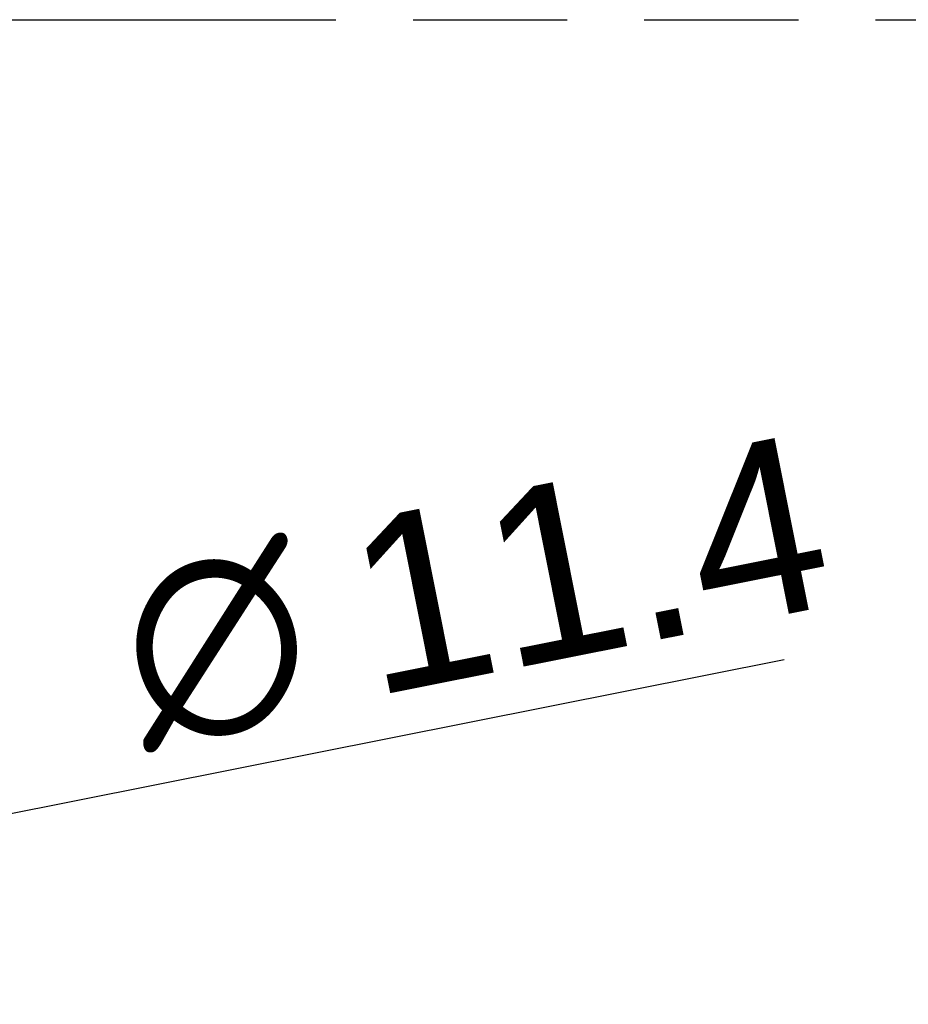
# Model space of a CAD drawing. Header units: millimetres. Extents: x 0 to 210, y 0 to 297.
# Tile 6 of 20: x 86 to 97, y 170 to 183. Entities that reach past the tile are written whole.
import ezdxf

# ---------------------------------------------------------------- set-up
doc = ezdxf.new("R2010")
doc.units = ezdxf.units.MM
doc.header["$LTSCALE"] = 19.36
doc.linetypes.add('PHANTOM', pattern=[0.8, 0.45, -0.05, 0.1, -0.05, 0.1, -0.05])
doc.layers.add('DEFAULT_3', color=7, linetype='PHANTOM')
doc.layers.add('Z_DIM_2D', color=7, linetype='CONTINUOUS')
doc.styles.add('TEXTSTYLE_3', font='helveticaneueltw1g-ltcn.otf')
doc.styles.add('TEXTSTYLE_4', font='gdt', dxfattribs={"width": 0.7})
doc.dimstyles.new('DIMSTYLE_3', dxfattribs={"dimtxt": 2.2, "dimasz": 3.5, "dimexe": 1.5, "dimexo": 0, "dimtad": 1, "dimdec": 3, "dimlfac": 3.846154, "dimdsep": 46, "dimtxsty": 'TEXTSTYLE_3', "dimcen": 0.09, "dimclrt": 5, "dimadec": 0, "dimazin": 0, "dimtp": 0.2, "dimtm": 0.2, "dimtfac": 1, "dimtdec": 3, "dimtmove": 0, "dimatfit": 2, "dimfxl": 1, "dimtolj": 1, "dimarcsym": 0})

# ---------------------------------------------------------------- blocks, each defined once
blk = doc.blocks.new('*D2')
at = {"layer": 'Z_DIM_2D', "color": 2, "linetype": 'CONTINUOUS'}
for p, q in [((75.134, 170.603), (95.447, 174.646)), ((76.587, 170.892), (75.134, 170.603)), ((73.68, 170.314), (75.134, 170.603))]:
    blk.add_line(p, q, dxfattribs=at)
at = {"layer": 'Z_DIM_2D', "color": 5, "linetype": 'CONTINUOUS'}
for s, style, p in [('11.4', 'TEXTSTYLE_3', (90.268, 174.176)), ('n', 'TEXTSTYLE_4', (87.391, 173.603))]:
    blk.add_text(s, height=2.2, rotation=11.2565, dxfattribs=dict(at, style=style)).set_placement(p)
blk = doc.blocks.new('_NONE')

msp = doc.modelspace()

# ---------------------------------------------------------------- linework, layer by layer
at = {"layer": 'DEFAULT_3', "color": 7, "linetype": 'PHANTOM'}
msp.add_line((50.12864, 182.68), (150.12864, 182.68), dxfattribs=at)

# ---------------------------------------------------------------- dimensions: what is measured, and where the dimension line sits
at = {"layer": 'Z_DIM_2D', "color": 2, "linetype": 'CONTINUOUS'}
dim = msp.add_diameter_dim_2p(p1=(76.58714, 170.89245), p2=(73.68016, 170.31387), text='%%c<>', dimstyle='DIMSTYLE_3', override={"dimpost": '<>', "dimblk1": 'NONE', "dimblk2": 'NONE', "dimsah": 1}, dxfattribs=at)
dim.commit()
dim.dimension.update_dxf_attribs({"geometry": '*D2', "text_midpoint": (91.15051, 175.47338), "dimtype": 163})

doc.saveas('drawing.dxf')
